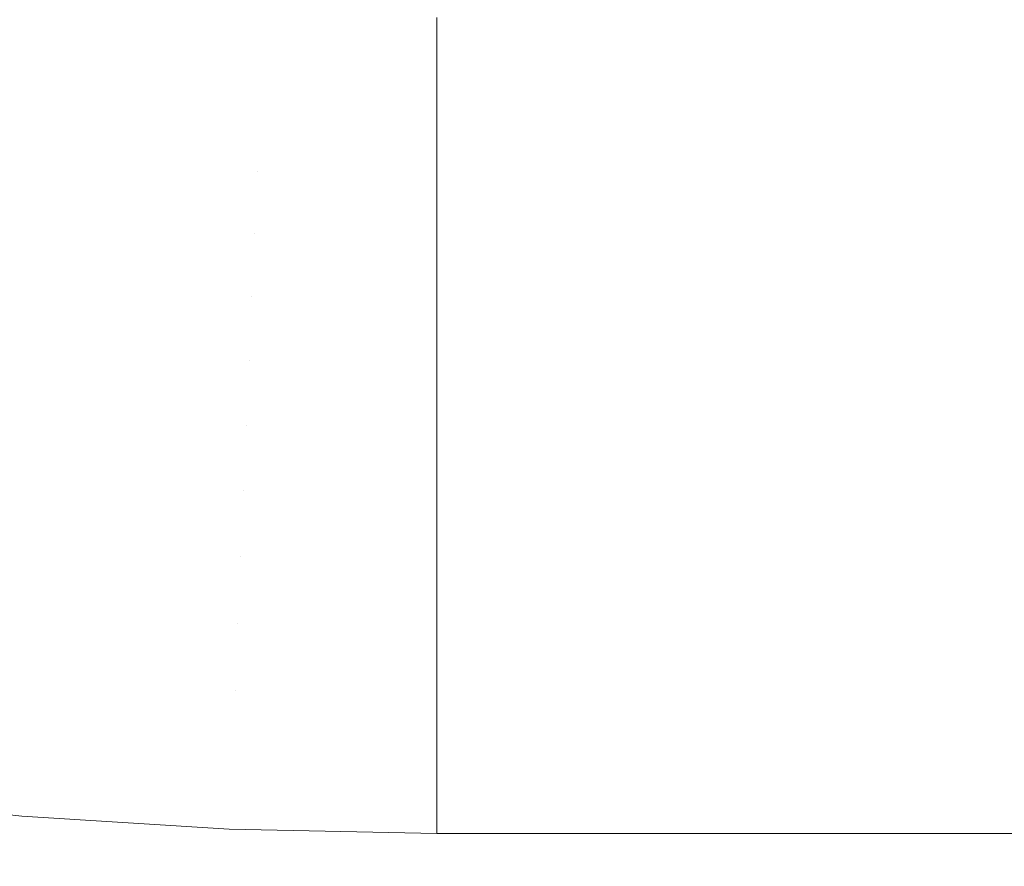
# Model space of a CAD drawing. Header units: centimetres. Extents: x -26.3 to 27.5, y 4.2 to 67.9.
# Tile 112 of 256: x -8.0121 to -7.9518, y 4.3982 to 4.4501. Entities that reach past the tile are written whole.
import ezdxf

# ---------------------------------------------------------------- set-up
doc = ezdxf.new("R2010")
doc.units = ezdxf.units.CM
doc.header["$LTSCALE"] = 2.54
doc.layers.add('Lucido design-1', color=7, linetype='Continuous')

# ---------------------------------------------------------------- blocks, each defined once
blk = doc.blocks.new('Gruppo-2-1')
at = {"color": 7, "linetype": 'Continuous', "lineweight": 9}
for points in [[(-25.986537, 5.900212, -1111.014164), (-25.986537, 4.300212, -1111.014164), (27.113463, 4.300212, -1111.014164), (27.113463, 5.900212, -1111.014164)], [(-25.986537, 5.900212, -1147.114164), (-25.986537, 4.300212, -1147.114164), (27.113463, 4.300212, -1147.114164), (27.113463, 5.900212, -1147.114164)]]:
    blk.add_3dface(points, dxfattribs=at)
for points, invisible_edges in [([(-8.007934, 4.448818, -1111.802056), (-8.018584, 4.449952, -1111.802056), (-8.018132, 4.453488, -1111.800026), (-8.007632, 4.452369, -1111.800026)], 15), ([(-8.007934, 4.448818, -1147.902056), (-8.018584, 4.449952, -1147.902056), (-8.018132, 4.453488, -1147.900026), (-8.007632, 4.452369, -1147.900026)], 15), ([(-7.997245, 4.448136, -1111.802056), (-8.007934, 4.448818, -1111.802056), (-8.007632, 4.452369, -1111.800026), (-7.997094, 4.451697, -1111.800026)], 15), ([(-7.997245, 4.448136, -1147.902056), (-8.007934, 4.448818, -1147.902056), (-8.007632, 4.452369, -1147.900026), (-7.997094, 4.451697, -1147.900026)], 15), ([(-7.986537, 4.450202, -1111.80075), (-7.986537, 4.447909, -1111.802056), (-7.997245, 4.448136, -1111.802056), (-7.997094, 4.451697, -1111.800026)], 14), ([(-7.986537, 4.450202, -1147.90075), (-7.986537, 4.447909, -1147.902056), (-7.997245, 4.448136, -1147.902056), (-7.997094, 4.451697, -1147.900026)], 14), ([(-8.008244, 4.445183, -1111.80394), (-8.019048, 4.446334, -1111.80394), (-8.018584, 4.449952, -1111.802056), (-8.007934, 4.448818, -1111.802056)], 15), ([(-8.008244, 4.445183, -1147.90394), (-8.019048, 4.446334, -1147.90394), (-8.018584, 4.449952, -1147.902056), (-8.007934, 4.448818, -1147.902056)], 15), ([(-7.986537, 4.447909, -1111.802056), (-7.986537, 4.450202, -1111.80075), (9.113463, 4.450202, -1111.80075), (9.113463, 4.447909, -1111.802056)], 10), ([(-7.986537, 4.447909, -1147.902056), (-7.986537, 4.450202, -1147.90075), (9.113463, 4.450202, -1147.90075), (9.113463, 4.447909, -1147.902056)], 10), ([(-7.9974, 4.444492, -1111.80394), (-8.008244, 4.445183, -1111.80394), (-8.007934, 4.448818, -1111.802056), (-7.997245, 4.448136, -1111.802056)], 15), ([(-7.9974, 4.444492, -1147.90394), (-8.008244, 4.445183, -1147.90394), (-8.007934, 4.448818, -1147.902056), (-7.997245, 4.448136, -1147.902056)], 15), ([(-7.986537, 4.446377, -1111.802847), (-7.986537, 4.444261, -1111.80394), (-7.9974, 4.444492, -1111.80394), (-7.997245, 4.448136, -1111.802056)], 14), ([(-7.986537, 4.446377, -1147.902847), (-7.986537, 4.444261, -1147.90394), (-7.9974, 4.444492, -1147.90394), (-7.997245, 4.448136, -1147.902056)], 14), ([(-7.997245, 4.448136, -1111.802056), (-7.986537, 4.447909, -1111.802056), (-7.986537, 4.446377, -1111.802847)], 9), ([(-7.997245, 4.448136, -1147.902056), (-7.986537, 4.447909, -1147.902056), (-7.986537, 4.446377, -1147.902847)], 9), ([(9.113463, 4.447909, -1111.802056), (9.113463, 4.446377, -1111.802847), (-7.986537, 4.446377, -1111.802847), (-7.986537, 4.447909, -1111.802056)], 10), ([(9.113463, 4.447909, -1147.902056), (9.113463, 4.446377, -1147.902847), (-7.986537, 4.446377, -1147.902847), (-7.986537, 4.447909, -1147.902056)], 10), ([(-8.008559, 4.441471, -1111.805674), (-8.019521, 4.442639, -1111.805674), (-8.019048, 4.446334, -1111.80394), (-8.008244, 4.445183, -1111.80394)], 15), ([(-8.008559, 4.441471, -1147.905674), (-8.019521, 4.442639, -1147.905674), (-8.019048, 4.446334, -1147.90394), (-8.008244, 4.445183, -1147.90394)], 15), ([(-7.986537, 4.444261, -1111.80394), (-7.986537, 4.446377, -1111.802847), (9.113463, 4.446377, -1111.802847), (9.113463, 4.444261, -1111.80394)], 10), ([(-7.986537, 4.444261, -1147.90394), (-7.986537, 4.446377, -1147.902847), (9.113463, 4.446377, -1147.902847), (9.113463, 4.444261, -1147.90394)], 10), ([(-7.997558, 4.44077, -1111.805674), (-8.008559, 4.441471, -1111.805674), (-8.008244, 4.445183, -1111.80394), (-7.9974, 4.444492, -1111.80394)], 15), ([(-7.997558, 4.44077, -1147.905674), (-8.008559, 4.441471, -1147.905674), (-8.008244, 4.445183, -1147.90394), (-7.9974, 4.444492, -1147.90394)], 15), ([(-7.997558, 4.44077, -1111.805674), (-7.9974, 4.444492, -1111.80394), (-7.986537, 4.444261, -1111.80394), (-7.986537, 4.442465, -1111.804776)], 11), ([(-7.997558, 4.44077, -1147.905674), (-7.9974, 4.444492, -1147.90394), (-7.986537, 4.444261, -1147.90394), (-7.986537, 4.442465, -1147.904776)], 11), ([(9.113463, 4.444261, -1111.80394), (9.113463, 4.442465, -1111.804776), (-7.986537, 4.442465, -1111.804776), (-7.986537, 4.444261, -1111.80394)], 10), ([(9.113463, 4.444261, -1147.90394), (9.113463, 4.442465, -1147.904776), (-7.986537, 4.442465, -1147.904776), (-7.986537, 4.444261, -1147.90394)], 10), ([(-8.008881, 4.437688, -1111.807254), (-8.020003, 4.438873, -1111.807254), (-8.019521, 4.442639, -1111.805674), (-8.008559, 4.441471, -1111.805674)], 15), ([(-8.008881, 4.437688, -1147.907254), (-8.020003, 4.438873, -1147.907254), (-8.019521, 4.442639, -1147.905674), (-8.008559, 4.441471, -1147.905674)], 15), ([(-7.986537, 4.442465, -1111.804776), (-7.986537, 4.440536, -1111.805674), (-7.997558, 4.44077, -1111.805674)], 10), ([(-7.986537, 4.442465, -1147.904776), (-7.986537, 4.440536, -1147.905674), (-7.997558, 4.44077, -1147.905674)], 10), ([(-7.986537, 4.440536, -1111.805674), (-7.986537, 4.442465, -1111.804776), (9.113463, 4.442465, -1111.804776), (9.113463, 4.440536, -1111.805674)], 10), ([(-7.986537, 4.440536, -1147.905674), (-7.986537, 4.442465, -1147.904776), (9.113463, 4.442465, -1147.904776), (9.113463, 4.440536, -1147.905674)], 10), ([(-7.997719, 4.436976, -1111.807254), (-8.008881, 4.437688, -1111.807254), (-8.008559, 4.441471, -1111.805674), (-7.997558, 4.44077, -1111.805674)], 15), ([(-7.997719, 4.436976, -1147.907254), (-8.008881, 4.437688, -1147.907254), (-8.008559, 4.441471, -1147.905674), (-7.997558, 4.44077, -1147.905674)], 15), ([(-7.997719, 4.436976, -1111.807254), (-7.997558, 4.44077, -1111.805674), (-7.986537, 4.440536, -1111.805674), (-7.986537, 4.438472, -1111.806533)], 11), ([(-7.997719, 4.436976, -1147.907254), (-7.997558, 4.44077, -1147.905674), (-7.986537, 4.440536, -1147.905674), (-7.986537, 4.438472, -1147.906533)], 11), ([(9.113463, 4.440536, -1111.805674), (9.113463, 4.438472, -1111.806533), (-7.986537, 4.438472, -1111.806533), (-7.986537, 4.440536, -1111.805674)], 10), ([(9.113463, 4.440536, -1147.905674), (9.113463, 4.438472, -1147.906533), (-7.986537, 4.438472, -1147.906533), (-7.986537, 4.440536, -1147.905674)], 10), ([(-8.009209, 4.43384, -1111.808678), (-8.020494, 4.435042, -1111.808678), (-8.020003, 4.438873, -1111.807254), (-8.008881, 4.437688, -1111.807254)], 15), ([(-8.009209, 4.43384, -1147.908678), (-8.020494, 4.435042, -1147.908678), (-8.020003, 4.438873, -1147.907254), (-8.008881, 4.437688, -1147.907254)], 15), ([(-7.986537, 4.438472, -1111.806533), (-7.986537, 4.436739, -1111.807254), (-7.997719, 4.436976, -1111.807254)], 10), ([(-7.986537, 4.438472, -1147.906533), (-7.986537, 4.436739, -1147.907254), (-7.997719, 4.436976, -1147.907254)], 10), ([(-7.986537, 4.436739, -1111.807254), (-7.986537, 4.438472, -1111.806533), (9.113463, 4.438472, -1111.806533), (9.113463, 4.436739, -1111.807254)], 10), ([(-7.986537, 4.436739, -1147.907254), (-7.986537, 4.438472, -1147.906533), (9.113463, 4.438472, -1147.906533), (9.113463, 4.436739, -1147.907254)], 10), ([(-7.997883, 4.433118, -1111.808678), (-8.009209, 4.43384, -1111.808678), (-8.008881, 4.437688, -1111.807254), (-7.997719, 4.436976, -1111.807254)], 15), ([(-7.997883, 4.433118, -1147.908678), (-8.009209, 4.43384, -1147.908678), (-8.008881, 4.437688, -1147.907254), (-7.997719, 4.436976, -1147.907254)], 15), ([(-7.997883, 4.433118, -1111.808678), (-7.997719, 4.436976, -1111.807254), (-7.986537, 4.436739, -1111.807254), (-7.986537, 4.434407, -1111.808114)], 11), ([(-7.997883, 4.433118, -1147.908678), (-7.997719, 4.436976, -1147.907254), (-7.986537, 4.436739, -1147.907254), (-7.986537, 4.434407, -1147.908114)], 11), ([(9.113463, 4.436739, -1111.807254), (9.113463, 4.434407, -1111.808114), (-7.986537, 4.434407, -1111.808114), (-7.986537, 4.436739, -1111.807254)], 10), ([(9.113463, 4.436739, -1147.907254), (9.113463, 4.434407, -1147.908114), (-7.986537, 4.434407, -1147.908114), (-7.986537, 4.436739, -1147.907254)], 10), ([(-8.009541, 4.429934, -1111.809944), (-8.020992, 4.431154, -1111.809944), (-8.020494, 4.435042, -1111.808678), (-8.009209, 4.43384, -1111.808678)], 15), ([(-8.009541, 4.429934, -1147.909944), (-8.020992, 4.431154, -1147.909944), (-8.020494, 4.435042, -1147.908678), (-8.009209, 4.43384, -1147.908678)], 15), ([(-7.986537, 4.434407, -1111.808114), (-7.986537, 4.432877, -1111.808678), (-7.997883, 4.433118, -1111.808678)], 10), ([(-7.986537, 4.434407, -1147.908114), (-7.986537, 4.432877, -1147.908678), (-7.997883, 4.433118, -1147.908678)], 10), ([(-7.986537, 4.432877, -1111.808678), (-7.986537, 4.434407, -1111.808114), (9.113463, 4.434407, -1111.808114), (9.113463, 4.432877, -1111.808678)], 10), ([(-7.986537, 4.432877, -1147.908678), (-7.986537, 4.434407, -1147.908114), (9.113463, 4.434407, -1147.908114), (9.113463, 4.432877, -1147.908678)], 10), ([(-7.99805, 4.429201, -1111.809944), (-8.009541, 4.429934, -1111.809944), (-8.009209, 4.43384, -1111.808678), (-7.997883, 4.433118, -1111.808678)], 15), ([(-7.99805, 4.429201, -1147.909944), (-8.009541, 4.429934, -1147.909944), (-8.009209, 4.43384, -1147.908678), (-7.997883, 4.433118, -1147.908678)], 15), ([(-7.99805, 4.429201, -1111.809944), (-7.997883, 4.433118, -1111.808678), (-7.986537, 4.432877, -1111.808678), (-7.986537, 4.430277, -1111.809518)], 11), ([(-7.99805, 4.429201, -1147.909944), (-7.997883, 4.433118, -1147.908678), (-7.986537, 4.432877, -1147.908678), (-7.986537, 4.430277, -1147.909518)], 11), ([(9.113463, 4.432877, -1111.808678), (9.113463, 4.430277, -1111.809518), (-7.986537, 4.430277, -1111.809518), (-7.986537, 4.432877, -1111.808678)], 10), ([(9.113463, 4.432877, -1147.908678), (9.113463, 4.430277, -1147.909518), (-7.986537, 4.430277, -1147.909518), (-7.986537, 4.432877, -1147.908678)], 10), ([(-8.009878, 4.425975, -1111.811047), (-8.021496, 4.427213, -1111.811047), (-8.020992, 4.431154, -1111.809944), (-8.009541, 4.429934, -1111.809944)], 15), ([(-8.009878, 4.425975, -1147.911047), (-8.021496, 4.427213, -1147.911047), (-8.020992, 4.431154, -1147.909944), (-8.009541, 4.429934, -1147.909944)], 15), ([(-7.986537, 4.430277, -1111.809518), (-7.986537, 4.428957, -1111.809944), (-7.99805, 4.429201, -1111.809944)], 10), ([(-7.986537, 4.430277, -1147.909518), (-7.986537, 4.428957, -1147.909944), (-7.99805, 4.429201, -1147.909944)], 10), ([(-7.986537, 4.428957, -1111.809944), (-7.986537, 4.430277, -1111.809518), (9.113463, 4.430277, -1111.809518), (9.113463, 4.428957, -1111.809944)], 10), ([(-7.986537, 4.428957, -1147.909944), (-7.986537, 4.430277, -1147.909518), (9.113463, 4.430277, -1147.909518), (9.113463, 4.428957, -1147.909944)], 10), ([(-7.998218, 4.425232, -1111.811047), (-8.009878, 4.425975, -1111.811047), (-8.009541, 4.429934, -1111.809944), (-7.99805, 4.429201, -1111.809944)], 15), ([(-7.998218, 4.425232, -1147.911047), (-8.009878, 4.425975, -1147.911047), (-8.009541, 4.429934, -1147.909944), (-7.99805, 4.429201, -1147.909944)], 15), ([(-7.998218, 4.425232, -1111.811047), (-7.99805, 4.429201, -1111.809944), (-7.986537, 4.428957, -1111.809944), (-7.986537, 4.426089, -1111.81074)], 11), ([(-7.998218, 4.425232, -1147.911047), (-7.99805, 4.429201, -1147.909944), (-7.986537, 4.428957, -1147.909944), (-7.986537, 4.426089, -1147.91074)], 11), ([(9.113463, 4.428957, -1111.809944), (9.113463, 4.426089, -1111.81074), (-7.986537, 4.426089, -1111.81074), (-7.986537, 4.428957, -1111.809944)], 10), ([(9.113463, 4.428957, -1147.909944), (9.113463, 4.426089, -1147.91074), (-7.986537, 4.426089, -1147.91074), (-7.986537, 4.428957, -1147.909944)], 10), ([(-8.010219, 4.421971, -1111.811987), (-8.022007, 4.423227, -1111.811987), (-8.021496, 4.427213, -1111.811047), (-8.009878, 4.425975, -1111.811047)], 15), ([(-8.010219, 4.421971, -1147.911987), (-8.022007, 4.423227, -1147.911987), (-8.021496, 4.427213, -1147.911047), (-8.009878, 4.425975, -1147.911047)], 15), ([(-7.998389, 4.421217, -1111.811987), (-8.010219, 4.421971, -1111.811987), (-8.009878, 4.425975, -1111.811047), (-7.998218, 4.425232, -1111.811047)], 15), ([(-7.998389, 4.421217, -1147.911987), (-8.010219, 4.421971, -1147.911987), (-8.009878, 4.425975, -1147.911047), (-7.998218, 4.425232, -1147.911047)], 15), ([(-7.986537, 4.426089, -1111.81074), (-7.986537, 4.424984, -1111.811047), (-7.998218, 4.425232, -1111.811047)], 10), ([(-7.986537, 4.426089, -1147.91074), (-7.986537, 4.424984, -1147.911047), (-7.998218, 4.425232, -1147.911047)], 10), ([(-7.986537, 4.424984, -1111.811047), (-7.986537, 4.426089, -1111.81074), (9.113463, 4.426089, -1111.81074), (9.113463, 4.424984, -1111.811047)], 10), ([(-7.986537, 4.424984, -1147.911047), (-7.986537, 4.426089, -1147.91074), (9.113463, 4.426089, -1147.91074), (9.113463, 4.424984, -1147.911047)], 10), ([(-7.998389, 4.421217, -1111.811987), (-7.998218, 4.425232, -1111.811047), (-7.986537, 4.424984, -1111.811047), (-7.986537, 4.421853, -1111.811779)], 11), ([(-7.998389, 4.421217, -1147.911987), (-7.998218, 4.425232, -1147.911047), (-7.986537, 4.424984, -1147.911047), (-7.986537, 4.421853, -1147.911779)], 11), ([(9.113463, 4.424984, -1111.811047), (9.113463, 4.421853, -1111.811779), (-7.986537, 4.421853, -1111.811779), (-7.986537, 4.424984, -1111.811047)], 10), ([(9.113463, 4.424984, -1147.911047), (9.113463, 4.421853, -1147.911779), (-7.986537, 4.421853, -1147.911779), (-7.986537, 4.424984, -1147.911047)], 10), ([(-8.010563, 4.417929, -1111.81276), (-8.022522, 4.419203, -1111.81276), (-8.022007, 4.423227, -1111.811987), (-8.010219, 4.421971, -1111.811987)], 15), ([(-8.010563, 4.417929, -1147.91276), (-8.022522, 4.419203, -1147.91276), (-8.022007, 4.423227, -1147.911987), (-8.010219, 4.421971, -1147.911987)], 15), ([(-7.998561, 4.417163, -1111.81276), (-8.010563, 4.417929, -1111.81276), (-8.010219, 4.421971, -1111.811987), (-7.998389, 4.421217, -1111.811987)], 15), ([(-7.998561, 4.417163, -1147.91276), (-8.010563, 4.417929, -1147.91276), (-8.010219, 4.421971, -1147.911987), (-7.998389, 4.421217, -1147.911987)], 15), ([(-7.986537, 4.421853, -1111.811779), (-7.986537, 4.420965, -1111.811987), (-7.998389, 4.421217, -1111.811987)], 10), ([(-7.986537, 4.421853, -1147.911779), (-7.986537, 4.420965, -1147.911987), (-7.998389, 4.421217, -1147.911987)], 10), ([(-7.986537, 4.420965, -1111.811987), (-7.986537, 4.421853, -1111.811779), (9.113463, 4.421853, -1111.811779), (9.113463, 4.420965, -1111.811987)], 10), ([(-7.986537, 4.420965, -1147.911987), (-7.986537, 4.421853, -1147.911779), (9.113463, 4.421853, -1147.911779), (9.113463, 4.420965, -1147.911987)], 10), ([(-7.998561, 4.417163, -1111.81276), (-7.998389, 4.421217, -1111.811987), (-7.986537, 4.420965, -1111.811987), (-7.986537, 4.417575, -1111.812633)], 11), ([(-7.998561, 4.417163, -1147.91276), (-7.998389, 4.421217, -1147.911987), (-7.986537, 4.420965, -1147.911987), (-7.986537, 4.417575, -1147.912633)], 11), ([(9.113463, 4.420965, -1111.811987), (9.113463, 4.417575, -1111.812633), (-7.986537, 4.417575, -1111.812633), (-7.986537, 4.420965, -1111.811987)], 10), ([(9.113463, 4.420965, -1147.911987), (9.113463, 4.417575, -1147.912633), (-7.986537, 4.417575, -1147.912633), (-7.986537, 4.420965, -1147.911987)], 10), ([(-8.01091, 4.413854, -1111.813366), (-8.023041, 4.415146, -1111.813366), (-8.022522, 4.419203, -1111.81276), (-8.010563, 4.417929, -1111.81276)], 15), ([(-8.01091, 4.413854, -1147.913366), (-8.023041, 4.415146, -1147.913366), (-8.022522, 4.419203, -1147.91276), (-8.010563, 4.417929, -1147.91276)], 15), ([(-7.998735, 4.413078, -1111.813366), (-8.01091, 4.413854, -1111.813366), (-8.010563, 4.417929, -1111.81276), (-7.998561, 4.417163, -1111.81276)], 15), ([(-7.998735, 4.413078, -1147.913366), (-8.01091, 4.413854, -1147.913366), (-8.010563, 4.417929, -1147.91276), (-7.998561, 4.417163, -1147.91276)], 15), ([(-7.986537, 4.417575, -1111.812633), (-7.986537, 4.416908, -1111.81276), (-7.998561, 4.417163, -1111.81276)], 10), ([(-7.986537, 4.417575, -1147.912633), (-7.986537, 4.416908, -1147.91276), (-7.998561, 4.417163, -1147.91276)], 10), ([(-7.986537, 4.416908, -1111.81276), (-7.986537, 4.417575, -1111.812633), (9.113463, 4.417575, -1111.812633), (9.113463, 4.416908, -1111.81276)], 10), ([(-7.986537, 4.416908, -1147.91276), (-7.986537, 4.417575, -1147.912633), (9.113463, 4.417575, -1147.912633), (9.113463, 4.416908, -1147.91276)], 10), ([(-7.998735, 4.413078, -1111.813366), (-7.998561, 4.417163, -1111.81276), (-7.986537, 4.416908, -1111.81276), (-7.986537, 4.413263, -1111.8133)], 11), ([(-7.998735, 4.413078, -1147.913366), (-7.998561, 4.417163, -1147.91276), (-7.986537, 4.416908, -1147.91276), (-7.986537, 4.413263, -1147.9133)], 11), ([(9.113463, 4.416908, -1111.81276), (9.113463, 4.413263, -1111.8133), (-7.986537, 4.413263, -1111.8133), (-7.986537, 4.416908, -1111.81276)], 10), ([(9.113463, 4.416908, -1147.91276), (9.113463, 4.413263, -1147.9133), (-7.986537, 4.413263, -1147.9133), (-7.986537, 4.416908, -1147.91276)], 10), ([(-8.011259, 4.409755, -1111.813803), (-8.023564, 4.411065, -1111.813803), (-8.023041, 4.415146, -1111.813366), (-8.01091, 4.413854, -1111.813366)], 15), ([(-8.011259, 4.409755, -1147.913803), (-8.023564, 4.411065, -1147.913803), (-8.023041, 4.415146, -1147.913366), (-8.01091, 4.413854, -1147.913366)], 15), ([(-7.998909, 4.408967, -1111.813803), (-8.011259, 4.409755, -1111.813803), (-8.01091, 4.413854, -1111.813366), (-7.998735, 4.413078, -1111.813366)], 15), ([(-7.998909, 4.408967, -1147.913803), (-8.011259, 4.409755, -1147.913803), (-8.01091, 4.413854, -1147.913366), (-7.998735, 4.413078, -1147.913366)], 15), ([(-7.986537, 4.413263, -1111.8133), (-7.986537, 4.412819, -1111.813366), (-7.998735, 4.413078, -1111.813366)], 10), ([(-7.986537, 4.413263, -1147.9133), (-7.986537, 4.412819, -1147.913366), (-7.998735, 4.413078, -1147.913366)], 10), ([(-7.986537, 4.412819, -1111.813366), (-7.986537, 4.413263, -1111.8133), (9.113463, 4.413263, -1111.8133), (9.113463, 4.412819, -1111.813366)], 10), ([(-7.986537, 4.412819, -1147.913366), (-7.986537, 4.413263, -1147.9133), (9.113463, 4.413263, -1147.9133), (9.113463, 4.412819, -1147.913366)], 10), ([(-7.998909, 4.408967, -1111.813803), (-7.998735, 4.413078, -1111.813366), (-7.986537, 4.412819, -1111.813366), (-7.986537, 4.408927, -1111.813779)], 11), ([(-7.998909, 4.408967, -1147.913803), (-7.998735, 4.413078, -1147.913366), (-7.986537, 4.412819, -1147.913366), (-7.986537, 4.408927, -1147.913779)], 11), ([(9.113463, 4.412819, -1111.813366), (9.113463, 4.408927, -1111.813779), (-7.986537, 4.408927, -1111.813779), (-7.986537, 4.412819, -1111.813366)], 10), ([(9.113463, 4.412819, -1147.913366), (9.113463, 4.408927, -1147.913779), (-7.986537, 4.408927, -1147.913779), (-7.986537, 4.412819, -1147.913366)], 10), ([(-8.011609, 4.405637, -1111.814069), (-8.024089, 4.406966, -1111.814069), (-8.023564, 4.411065, -1111.813803), (-8.011259, 4.409755, -1111.813803)], 15), ([(-8.011609, 4.405637, -1147.914069), (-8.024089, 4.406966, -1147.914069), (-8.023564, 4.411065, -1147.913803), (-8.011259, 4.409755, -1147.913803)], 15), ([(-7.999085, 4.404838, -1111.814069), (-8.011609, 4.405637, -1111.814069), (-8.011259, 4.409755, -1111.813803), (-7.998909, 4.408967, -1111.813803)], 15), ([(-7.999085, 4.404838, -1147.914069), (-8.011609, 4.405637, -1147.914069), (-8.011259, 4.409755, -1147.913803), (-7.998909, 4.408967, -1147.913803)], 15), ([(-7.986537, 4.404572, -1111.814069), (-7.999085, 4.404838, -1111.814069), (-7.998909, 4.408967, -1111.813803), (-7.986537, 4.408704, -1111.813803)], 7), ([(-7.986537, 4.404572, -1147.914069), (-7.999085, 4.404838, -1147.914069), (-7.998909, 4.408967, -1147.913803), (-7.986537, 4.408704, -1147.913803)], 7), ([(-7.986537, 4.408927, -1111.813779), (-7.986537, 4.408704, -1111.813803), (-7.998909, 4.408967, -1111.813803)], 10), ([(-7.986537, 4.408927, -1147.913779), (-7.986537, 4.408704, -1147.913803), (-7.998909, 4.408967, -1147.913803)], 10), ([(-7.986537, 4.408704, -1111.813803), (-7.986537, 4.408927, -1111.813779), (9.113463, 4.408927, -1111.813779), (9.113463, 4.408704, -1111.813803)], 10), ([(-7.986537, 4.408704, -1147.913803), (-7.986537, 4.408927, -1147.913779), (9.113463, 4.408927, -1147.913779), (9.113463, 4.408704, -1147.913803)], 10), ([(9.113463, 4.408704, -1111.813803), (9.113463, 4.404574, -1111.814069), (-7.986537, 4.404574, -1111.814069), (-7.986537, 4.408704, -1111.813803)], 10), ([(9.113463, 4.408704, -1147.913803), (9.113463, 4.404574, -1147.914069), (-7.986537, 4.404574, -1147.914069), (-7.986537, 4.408704, -1147.913803)], 10), ([(-8.011979, 4.401293, -1111.814164), (-8.024643, 4.402642, -1111.814164), (-8.024089, 4.406966, -1111.814069), (-8.011609, 4.405637, -1111.814069)], 14), ([(-8.011979, 4.401293, -1147.914164), (-8.024643, 4.402642, -1147.914164), (-8.024089, 4.406966, -1147.914069), (-8.011609, 4.405637, -1147.914069)], 14), ([(-7.99927, 4.400482, -1111.814164), (-8.011979, 4.401293, -1111.814164), (-8.011609, 4.405637, -1111.814069), (-7.999085, 4.404838, -1111.814069)], 14), ([(-7.99927, 4.400482, -1147.914164), (-8.011979, 4.401293, -1147.914164), (-8.011609, 4.405637, -1147.914069), (-7.999085, 4.404838, -1147.914069)], 14), ([(-7.986537, 4.400212, -1111.814164), (-7.99927, 4.400482, -1111.814164), (-7.999085, 4.404838, -1111.814069), (-7.986537, 4.404572, -1111.814069)], 6), ([(-7.986537, 4.400212, -1147.914164), (-7.99927, 4.400482, -1147.914164), (-7.999085, 4.404838, -1147.914069), (-7.986537, 4.404572, -1147.914069)], 6), ([(-7.986537, 4.404574, -1111.814069), (9.113463, 4.404574, -1111.814069), (9.113463, 4.400212, -1111.814164), (-7.986537, 4.400212, -1111.814164)], 1), ([(-7.986537, 4.404574, -1147.914069), (9.113463, 4.404574, -1147.914069), (9.113463, 4.400212, -1147.914164), (-7.986537, 4.400212, -1147.914164)], 1), ([(-25.986537, 4.300212, -1111.814164), (-8.024643, 4.402642, -1111.814164), (-8.011979, 4.401293, -1111.814164)], 9), ([(-25.986537, 4.300212, -1147.914164), (-8.024643, 4.402642, -1147.914164), (-8.011979, 4.401293, -1147.914164)], 9), ([(-25.986537, 4.300212, -1111.814164), (-8.011979, 4.401293, -1111.814164), (-7.99927, 4.400482, -1111.814164)], 9), ([(-25.986537, 4.300212, -1147.914164), (-8.011979, 4.401293, -1147.914164), (-7.99927, 4.400482, -1147.914164)], 9), ([(-25.986537, 4.300212, -1111.814164), (-7.99927, 4.400482, -1111.814164), (-7.986537, 4.400212, -1111.814164)], 9), ([(-25.986537, 4.300212, -1147.914164), (-7.99927, 4.400482, -1147.914164), (-7.986537, 4.400212, -1147.914164)], 9), ([(-7.986537, 4.400212, -1111.814164), (9.113463, 4.400212, -1111.814164), (27.113463, 4.300212, -1111.814164), (-25.986537, 4.300212, -1111.814164)], 10), ([(-7.986537, 4.400212, -1147.914164), (9.113463, 4.400212, -1147.914164), (27.113463, 4.300212, -1147.914164), (-25.986537, 4.300212, -1147.914164)], 10)]:
    blk.add_3dface(points, dxfattribs=dict(at, invisible_edges=invisible_edges))
blk = doc.blocks.new('Gruppo-3-1')
at = {"color": 7}
blk.add_blockref('Gruppo-2-1', (0, 0), dxfattribs=at)

msp = doc.modelspace()

# ---------------------------------------------------------------- block references
at = {"layer": 'Lucido design-1', "color": 7}
msp.add_blockref('Gruppo-3-1', (0, 0), dxfattribs=at)

doc.saveas('drawing.dxf')
